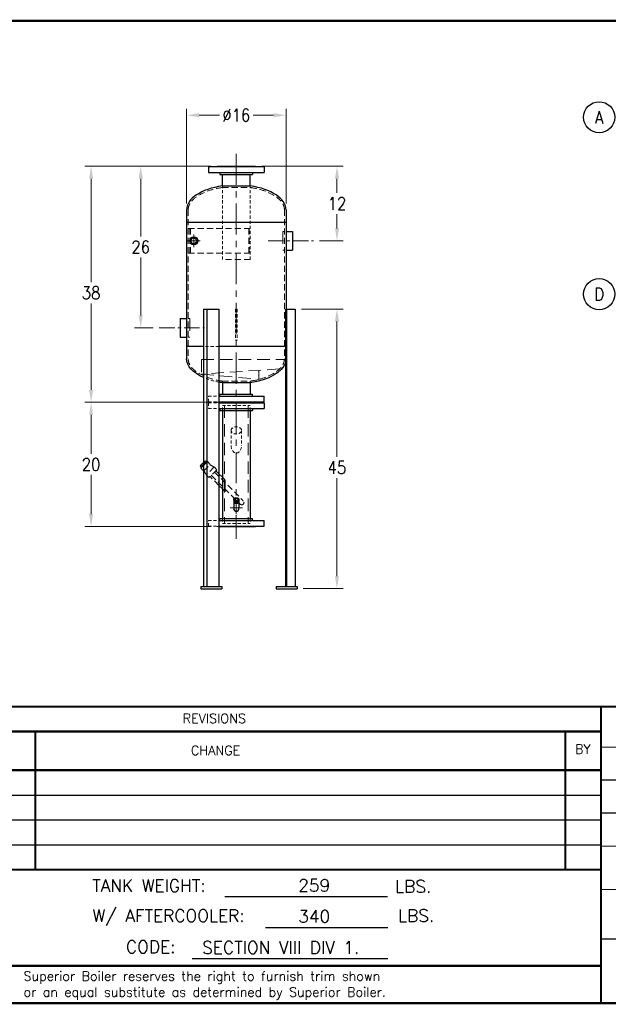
# Model space of a CAD drawing. Extents: x 0 to 254, y 0 to 158.
# Tile 2 of 3: x 92 to 187, y 0 to 158. Entities that reach past the tile are written whole.
import ezdxf
from ezdxf.enums import TextEntityAlignment as Align

# ---------------------------------------------------------------- set-up
doc = ezdxf.new("R2010")
doc.units = 0
doc.header["$LTSCALE"] = 8
doc.header["$MEASUREMENT"] = 0
for name, pattern in [('C', [2, 1.25, -0.25, 0.25, -0.25]), ('CENTER', [2, 1.25, -0.25, 0.25, -0.25]), ('CS', [1, 0.625, -0.125, 0.125, -0.125]), ('CSS', [0.5, 0.3125, -0.0625, 0.0625, -0.0625]), ('H', [0.375, 0.25, -0.125]), ('HS', [0.1875, 0.125, -0.0625]), ('HSS', [0.1025, 0.0625, -0.04])]:
    doc.linetypes.add(name, pattern=pattern)
doc.layers.get('0').update_dxf_attribs({"linetype": 'CONTINUOUS'})
doc.layers.get('DEFPOINTS').update_dxf_attribs({"linetype": 'CONTINUOUS'})
for name, color, linetype, lineweight in [('C', 4, 'C', 13), ('CS', 4, 'CS', 13), ('CSS', 4, 'CSS', 13), ('H', 5, 'H', 13), ('HS', 5, 'HS', 13), ('HSS', 5, 'HSS', 13), ('LEADER', 41, 'CONTINUOUS', 13)]:
    doc.layers.add(name, color=color, linetype=linetype, lineweight=lineweight)
for name, color, linetype in [('D', 2, 'CONTINUOUS'), ('Legs', 1, 'CONTINUOUS'), ('Q', 4, 'CONTINUOUS'), ('X', 1, 'CONTINUOUS')]:
    doc.layers.add(name, color=color, linetype=linetype)
doc.styles.add('094', font='SIMPLEX', dxfattribs={"height": 0.094})
doc.styles.get("Standard").update_dxf_attribs({"font": 'SIMPLEX.shx', "width": 0.875})
doc.dimstyles.get("Standard").update_dxf_attribs({"dimscale": 16, "dimtxt": 0.125, "dimasz": 0.125, "dimexe": 0.0625, "dimexo": 0.0625, "dimgap": 0.04375, "dimtad": 0, "dimtih": 1, "dimtoh": 1, "dimdec": 4, "dimzin": 12, "dimdsep": 46, "dimlunit": 5, "dimtxsty": 'Standard', "dimcen": -0.0625, "dimclrd": 256, "dimclre": 256, "dimclrt": 256, "dimadec": 0, "dimazin": 3, "dimtfac": 0.875, "dimtdec": 4, "dimtofl": 0, "dimtmove": 0, "dimatfit": 2, "dimfxl": 1, "dimtolj": 1, "dimtzin": 12, "dimlwd": 13, "dimlwe": 13, "dimarcsym": 0})

# ---------------------------------------------------------------- blocks, each defined once
blk = doc.blocks.new('*D23')
at = {"layer": 'D', "lineweight": 13, "transparency": 16777216}
for p, q in [((122.99, 134.74), (102.71, 134.74)), ((103.71, 132.74), (103.71, 116.07)), ((103.71, 98.74), (103.71, 112.67)), ((122.99, 96.74), (102.71, 96.74))]:
    blk.add_line(p, q, dxfattribs=at)
at = {"layer": 'D', "transparency": 16777216}
for points in [[(103.38, 132.74), (104.04, 132.74), (103.71, 134.74)], [(103.38, 98.74), (104.04, 98.74), (103.71, 96.74)]]:
    blk.add_solid(points, dxfattribs=at)
at = {"layer": 'DEFPOINTS', "color": 0, "transparency": 16777216}
for p in [(103.71, 134.74), (123.99, 134.74), (123.99, 96.74)]:
    blk.add_point(p, dxfattribs=at)
at = {"layer": 'D', "transparency": 16777216, "insert": (103.71, 114.37), "char_height": 2, "attachment_point": 5}
blk.add_mtext('\\A1;38', dxfattribs=at)
blk = doc.blocks.new('*D24')
at = {"layer": 'D', "lineweight": 13, "transparency": 16777216}
for p, q in [((122.99, 96.74), (102.71, 96.74)), ((103.71, 94.74), (103.71, 88.44)), ((103.71, 78.74), (103.71, 85.04)), ((122.99, 76.74), (102.71, 76.74))]:
    blk.add_line(p, q, dxfattribs=at)
at = {"layer": 'D', "transparency": 16777216}
for points in [[(103.38, 94.74), (104.04, 94.74), (103.71, 96.74)], [(103.38, 78.74), (104.04, 78.74), (103.71, 76.74)]]:
    blk.add_solid(points, dxfattribs=at)
at = {"layer": 'DEFPOINTS', "color": 0, "transparency": 16777216}
for p in [(123.99, 96.74), (103.71, 76.74), (123.99, 76.74)]:
    blk.add_point(p, dxfattribs=at)
at = {"layer": 'D', "transparency": 16777216, "insert": (103.71, 86.74), "char_height": 2, "attachment_point": 5}
blk.add_mtext('\\A1;20', dxfattribs=at)
blk = doc.blocks.new('*D25')
at = {"layer": 'D', "lineweight": 13, "transparency": 16777216}
for p, q in [((137.58, 111.74), (144.28, 111.74)), ((143.28, 109.74), (143.28, 87.94)), ((143.28, 68.74), (143.28, 84.54)), ((137.85, 66.74), (144.28, 66.74))]:
    blk.add_line(p, q, dxfattribs=at)
at = {"layer": 'D', "transparency": 16777216}
for points in [[(142.95, 109.74), (143.62, 109.74), (143.28, 111.74)], [(142.95, 68.74), (143.62, 68.74), (143.28, 66.74)]]:
    blk.add_solid(points, dxfattribs=at)
at = {"layer": 'DEFPOINTS', "color": 0, "transparency": 16777216}
for p in [(136.58, 111.74), (136.85, 66.74), (143.28, 66.74)]:
    blk.add_point(p, dxfattribs=at)
at = {"layer": 'D', "transparency": 16777216, "insert": (143.28, 86.24), "char_height": 2, "attachment_point": 5}
blk.add_mtext('\\A1;45', dxfattribs=at)
blk = doc.blocks.new('*D26')
at = {"layer": 'D', "lineweight": 13, "transparency": 16777216}
for p, q in [((119.09, 128.74), (119.09, 143.96)), ((121.09, 142.96), (124.39, 142.96)), ((133.09, 142.96), (129.79, 142.96)), ((135.09, 128.74), (135.09, 143.96))]:
    blk.add_line(p, q, dxfattribs=at)
at = {"layer": 'D', "transparency": 16777216}
for points in [[(121.09, 143.29), (121.09, 142.62), (119.09, 142.96)], [(133.09, 143.29), (133.09, 142.62), (135.09, 142.96)]]:
    blk.add_solid(points, dxfattribs=at)
at = {"layer": 'DEFPOINTS', "color": 0, "transparency": 16777216}
for p in [(119.09, 142.96), (119.09, 127.74), (135.09, 127.74)]:
    blk.add_point(p, dxfattribs=at)
at = {"layer": 'D', "transparency": 16777216, "insert": (127.09, 142.96), "char_height": 2, "attachment_point": 5}
blk.add_mtext('\\A1;%%C16', dxfattribs=at)
blk = doc.blocks.new('*D27')
at = {"layer": 'D', "lineweight": 13, "transparency": 16777216}
for p, q in [((131.18, 134.74), (144.29, 134.74)), ((143.29, 132.74), (143.29, 130.44)), ((143.29, 124.74), (143.29, 127.04)), ((140.49, 122.74), (144.29, 122.74))]:
    blk.add_line(p, q, dxfattribs=at)
at = {"layer": 'D', "transparency": 16777216}
for points in [[(142.96, 132.74), (143.63, 132.74), (143.29, 134.74)], [(142.96, 124.74), (143.63, 124.74), (143.29, 122.74)]]:
    blk.add_solid(points, dxfattribs=at)
at = {"layer": 'DEFPOINTS', "color": 0, "transparency": 16777216}
for p in [(130.18, 134.74), (139.49, 122.74), (143.29, 122.74)]:
    blk.add_point(p, dxfattribs=at)
at = {"layer": 'D', "transparency": 16777216, "insert": (143.29, 128.74), "char_height": 2, "attachment_point": 5}
blk.add_mtext('\\A1;12', dxfattribs=at)
blk = doc.blocks.new('*D28')
at = {"layer": 'D', "lineweight": 13, "transparency": 16777216}
for p, q in [((122.99, 134.74), (110.7, 134.74)), ((111.7, 132.74), (111.7, 123.44)), ((111.7, 110.74), (111.7, 120.04)), ((113.68, 108.74), (110.7, 108.74))]:
    blk.add_line(p, q, dxfattribs=at)
at = {"layer": 'D', "transparency": 16777216}
for points in [[(111.37, 132.74), (112.03, 132.74), (111.7, 134.74)], [(111.37, 110.74), (112.03, 110.74), (111.7, 108.74)]]:
    blk.add_solid(points, dxfattribs=at)
at = {"layer": 'DEFPOINTS', "color": 0, "transparency": 16777216}
for p in [(123.99, 134.74), (111.7, 108.74), (114.68, 108.74)]:
    blk.add_point(p, dxfattribs=at)
at = {"layer": 'D', "transparency": 16777216, "insert": (111.7, 121.74), "char_height": 2, "attachment_point": 5}
blk.add_mtext('\\A1;26', dxfattribs=at)

msp = doc.modelspace()

# ---------------------------------------------------------------- linework, layer by layer
at = {"linetype": 'CENTER'}
for p, q in [((123.99219, 134.7365), (123.99219, 134.6765)), ((130.17969, 134.7365), (130.17969, 134.6765)), ((130.17969, 96.7365), (130.17969, 96.7965)), ((130.17969, 96.7365), (130.17969, 96.6765)), ((130.17969, 76.7365), (130.17969, 76.7965))]:
    msp.add_line(p, q, dxfattribs=at)
for p, q in [((123.99219, 134.7365), (130.17969, 134.7365)), ((122.58594, 134.6765), (122.58594, 133.7365)), ((122.58594, 134.6765), (131.58594, 134.6765)), ((122.58594, 133.7365), (131.58594, 133.7365)), ((124.45969, 133.7365), (124.45969, 133.4265)), ((124.45969, 133.4265), (129.71219, 133.4265)), ((124.83594, 131.57504), (124.83594, 133.4265)), ((129.33594, 131.57504), (129.33594, 133.4265)), ((129.71219, 133.7365), (129.71219, 133.4265)), ((131.58594, 134.6765), (131.58594, 133.7365)), ((124.83594, 131.57504), (129.33594, 131.57504)), ((119.08594, 127.7365), (119.08594, 103.7365)), ((135.08594, 127.7365), (135.08594, 111.7365)), ((119.08594, 125.7365), (135.08594, 125.7365)), ((135.08594, 124.2365), (136.14594, 124.2365)), ((136.14594, 124.2365), (136.14594, 121.2365)), ((135.08594, 121.2365), (136.14594, 121.2365)), ((118.02594, 110.2365), (119.08594, 110.2365)), ((118.02594, 110.2365), (118.02594, 107.2365)), ((118.02594, 107.2365), (119.08594, 107.2365)), ((121.82095, 105.7365), (119.08594, 105.7365)), ((134.98966, 105.7365), (124.27044, 105.7365)), ((124.83594, 99.89797), (124.83594, 98.0465)), ((129.33594, 99.89797), (124.83594, 99.89797)), ((129.33594, 99.89797), (129.33594, 98.0465)), ((124.27044, 97.7365), (131.58594, 97.7365)), ((124.27044, 96.7965), (131.58594, 96.7965)), ((124.27044, 96.7365), (130.17969, 96.7365)), ((124.27044, 96.7365), (130.17969, 96.7365)), ((124.45969, 97.7365), (124.45969, 98.0465)), ((124.45969, 98.0465), (129.71219, 98.0465)), ((129.71219, 97.7365), (129.71219, 98.0465)), ((131.58594, 96.7965), (131.58594, 97.7365)), ((124.27044, 96.6765), (131.58594, 96.6765)), ((124.27044, 95.7365), (131.58594, 95.7365)), ((124.45969, 95.7365), (124.45969, 95.4265)), ((124.45969, 95.4265), (129.71219, 95.4265)), ((124.83594, 95.4265), (124.83594, 78.0465)), ((129.33594, 95.4265), (129.33594, 78.0465)), ((129.71219, 95.7365), (129.71219, 95.4265)), ((131.58594, 96.6765), (131.58594, 95.7365)), ((124.83594, 84.66635), (124.27044, 85.23185)), ((124.83594, 82.80666), (124.27044, 83.37216)), ((126.66594, 81.09884), (126.66594, 79.7365)), ((127.50594, 81.09884), (127.50594, 79.7365)), ((124.27044, 77.7365), (131.58594, 77.7365)), ((124.45969, 77.7365), (124.45969, 78.0465)), ((124.45969, 78.0465), (129.71219, 78.0465)), ((129.71219, 77.7365), (129.71219, 78.0465)), ((131.58594, 76.7965), (131.58594, 77.7365)), ((124.27044, 76.7965), (131.58594, 76.7965)), ((124.27044, 76.7365), (130.17969, 76.7365)), ((151.43774, 17.11528), (125.2563, 17.11528)), ((151.49671, 12.14116), (131.80269, 12.14116)), ((151.49671, 7.11934), (119.99838, 7.11934))]:
    msp.add_line(p, q)
for radius in [0.6575, 0.4785]:
    msp.add_circle((120.24344, 122.7365), radius)
for centre, major_axis, ratio, start_param, end_param in [((127.08594, 127.7365), (-8, 0), 0.5, 4.997485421, 6.283185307), ((127.08594, 127.7365), (-8, 0), 0.5, 3.141592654, 4.42729254), ((127.08594, 81.01045), (-0.42, 0), 0.707106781, 0, 3.141592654), ((127.08594, 80.92206), (-0.42, 0), 0.707106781, 0, 3.141592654), ((127.08594, 80.83368), (-0.42, 0), 0.707106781, 0, 3.141592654), ((127.08594, 80.74529), (-0.42, 0), 0.707106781, 0, 3.141592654), ((127.08594, 79.7365), (0, 0.59397), 0.707106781, 1.570796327, 4.71238898)]:
    msp.add_ellipse(centre, major_axis=major_axis, ratio=ratio, start_param=start_param, end_param=end_param)
at = {"extrusion": (0, 0, -1)}
for start_param, end_param in [(5.430713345, 6.283185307), (3.296895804, 4.42729254), (4.997485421, 5.072029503)]:
    msp.add_ellipse((127.08594, 103.7365), major_axis=(-8, 0), ratio=0.5, start_param=start_param, end_param=end_param, dxfattribs=at)
for major_axis in [(-0.42, 0), (0.273, 0)]:
    msp.add_ellipse((127.08594, 81.09884), major_axis=major_axis, ratio=0.707106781)
at = {"layer": 'C'}
msp.add_line((127.08594, 78.579), (127.08594, 74.7365), dxfattribs=at)
at = {"layer": 'CS'}
msp.add_line((127.08594, 136.7365), (127.08594, 80.894), dxfattribs=at)
at = {"layer": 'CSS'}
for p, q in [((132.18695, 122.7365), (139.48695, 122.7365)), ((114.68494, 108.7365), (121.98494, 108.7365))]:
    msp.add_line(p, q, dxfattribs=at)
at = {"layer": 'D'}
for centre in [(185.4917, 142.62465), (185.4917, 114.15282)]:
    msp.add_circle(centre, 2.5, dxfattribs=at)
at = {"layer": 'H'}
for p, q in [((134.58594, 124.2365), (134.58594, 121.2365)), ((119.58594, 110.2365), (119.58594, 107.2365)), ((121.46094, 103.60732), (134.8312, 103.60732)), ((121.46094, 103.60732), (121.46094, 101.29218)), ((134.05033, 102.11064), (121.46094, 101.29218)), ((130.71094, 101.89354), (130.71094, 100.42897)), ((121.46094, 101.29218), (130.71094, 100.42897)), ((125.17294, 96.2365), (125.17294, 77.2365)), ((128.99894, 96.2365), (128.99894, 77.2365)), ((125.29794, 84.20435), (125.29794, 82.34466))]:
    msp.add_line(p, q, dxfattribs=at)
at = {"layer": 'HS'}
for p, q in [((124.83594, 131.32233), (129.33594, 131.32233)), ((119.33594, 127.7365), (119.33594, 103.7365)), ((134.83594, 127.7365), (134.83594, 103.7365)), ((119.33594, 124.7365), (129.14497, 124.7365)), ((119.58594, 124.7365), (119.58594, 120.7365)), ((119.70691, 124.7365), (119.70691, 120.7365)), ((129.11176, 124.7365), (129.11176, 120.7365)), ((129.14497, 124.7365), (129.14497, 120.7365)), ((119.33594, 120.7365), (129.14497, 120.7365)), ((129.33594, 119.7365), (124.83594, 119.7365)), ((135.08594, 111.7365), (135.08594, 103.7365)), ((124.83594, 100.15068), (129.33594, 100.15068)), ((122.04862, 87.27515), (121.85475, 87.08129)), ((121.85475, 86.60851), (122.43001, 87.18376)), ((122.04862, 87.27515), (122.14028, 87.29972)), ((122.14028, 87.29972), (122.28351, 87.15649)), ((122.87195, 86.74182), (122.43001, 87.18376)), ((122.28351, 87.15649), (121.85475, 86.72773)), ((121.85475, 85.72463), (122.87195, 86.74182)), ((121.87482, 85.74469), (121.92289, 85.69662)), ((121.90935, 86.6631), (121.91271, 86.65974)), ((122.06662, 86.9396), (121.9234, 87.08283)), ((122.22098, 87.09395), (122.27746, 87.03122)), ((123.52243, 86.33165), (122.2408, 85.05001)), ((122.28058, 87.03433), (122.28394, 87.03097)), ((123.96437, 85.8897), (122.68274, 84.60807)), ((122.82776, 86.69763), (122.87583, 86.64955)), ((123.43329, 86.3324), (123.47824, 86.28745)), ((123.52243, 86.33165), (123.96437, 85.8897)), ((123.78286, 85.71943), (123.78848, 85.71381)), ((124.27044, 85.23185), (123.78848, 85.71381)), ((122.24005, 85.13916), (122.285, 85.09421)), ((122.2408, 85.05001), (122.68274, 84.60807)), ((122.85301, 84.78959), (122.85864, 84.78397)), ((124.27044, 83.37216), (122.85864, 84.78397)), ((123.05839, 84.98372), (127.68337, 80.35875)), ((123.31794, 85.25451), (123.32356, 85.24889)), ((123.58872, 85.51405), (128.2137, 80.88908))]:
    msp.add_line(p, q, dxfattribs=at)
for centre, radius, start, end in [((122.19031, 87.0328), 0.27156, 100.6157525, 169.3842475), ((122.39072, 86.18172), 1.01508, 117.4120462, 121.8709614), ((121.83248, 85.6062), 0.12787, 5.7114272, 45), ((123.00192, 85.90612), 1.08105, 195.4062073, 225.1906328), ((122.96625, 86.73997), 0.12787, 225, 264.2885728), ((122.66633, 85.57053), 1.08105, 44.8093672, 74.5937927), ((127.94853, 80.62392), 0.375, 225, 45)]:
    msp.add_arc(centre, radius, start, end, dxfattribs=at)
for points, knots in [([(124.83594, 131.32233), (124.25897, 131.23626), (123.70263, 131.11701), (122.31956, 130.7214), (121.55669, 130.39236), (120.34477, 129.62814), (119.89784, 129.19371), (119.43319, 128.41418), (119.33594, 128.07443), (119.33594, 127.7365)], [5.002292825, 5.002292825, 5.002292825, 5.002292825, 5.232027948, 5.232027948, 5.612780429, 5.612780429, 5.99353291, 5.99353291, 6.283185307, 6.283185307, 6.283185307, 6.283185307]), ([(134.83594, 127.7365), (134.83594, 128.10074), (134.7229, 128.46747), (134.25545, 129.19162), (133.89951, 129.54649), (132.96829, 130.19265), (132.39391, 130.48353), (131.08574, 130.96464), (130.35228, 131.15494), (129.49668, 131.29765), (129.41651, 131.31031), (129.33594, 131.32233)], [3.141592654, 3.141592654, 3.141592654, 3.141592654, 3.453795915, 3.453795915, 3.765999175, 3.765999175, 4.078202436, 4.078202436, 4.390405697, 4.390405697, 4.422485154, 4.422485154, 4.422485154, 4.422485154]), ([(119.33594, 103.7365), (119.33594, 103.37227), (119.44898, 103.00554), (119.91644, 102.28139), (120.27237, 101.92652), (121.20359, 101.28036), (121.77797, 100.98948), (123.08614, 100.50837), (123.8196, 100.31807), (124.67521, 100.17536), (124.75538, 100.1627), (124.83594, 100.15068)], [3.141592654, 3.141592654, 3.141592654, 3.141592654, 3.453795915, 3.453795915, 3.765999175, 3.765999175, 4.078202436, 4.078202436, 4.390405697, 4.390405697, 4.422485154, 4.422485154, 4.422485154, 4.422485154]), ([(134.83594, 103.7365), (134.83594, 103.37227), (134.7229, 103.00554), (134.25545, 102.28139), (133.89951, 101.92652), (132.96829, 101.28036), (132.39391, 100.98948), (131.08574, 100.50837), (130.35228, 100.31807), (129.49668, 100.17536), (129.41651, 100.1627), (129.33594, 100.15068)], [3.141592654, 3.141592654, 3.141592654, 3.141592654, 3.453795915, 3.453795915, 3.765999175, 3.765999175, 4.078202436, 4.078202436, 4.390405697, 4.390405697, 4.422485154, 4.422485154, 4.422485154, 4.422485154])]:
    msp.add_open_spline(points, degree=3, knots=knots, dxfattribs=at)
at = {"layer": 'HSS'}
for p, q in [((124.83594, 119.7365), (124.83594, 131.57504)), ((129.33594, 119.7365), (129.33594, 131.57504)), ((134.58594, 124.2365), (134.83594, 124.2365)), ((134.58594, 121.2365), (134.83594, 121.2365)), ((126.96094, 111.7365), (126.96094, 106.7365)), ((127.21094, 111.7365), (126.96094, 111.7365)), ((127.21094, 111.7365), (127.21094, 106.7365)), ((119.33594, 110.2365), (119.58594, 110.2365)), ((119.33594, 107.2365), (119.58594, 107.2365)), ((127.21094, 106.7365), (126.96094, 106.7365)), ((124.27044, 105.7365), (121.82095, 105.7365)), ((124.83594, 100.15068), (124.83594, 99.89797)), ((129.33594, 100.15068), (129.33594, 99.89797)), ((122.58594, 96.7965), (122.58594, 97.7365)), ((122.58594, 97.7365), (124.27044, 97.7365)), ((122.58594, 96.7965), (124.27044, 96.7965)), ((123.99219, 96.7365), (124.27044, 96.7365)), ((123.99219, 96.7365), (124.27044, 96.7365)), ((122.58594, 96.6765), (122.58594, 95.7365)), ((122.58594, 96.6765), (124.27044, 96.6765)), ((122.58594, 95.7365), (124.27044, 95.7365)), ((124.83594, 96.2365), (129.33594, 96.2365)), ((124.83594, 95.4265), (124.83594, 96.2365)), ((129.33594, 95.4265), (129.33594, 96.2365)), ((126.25594, 92.22314), (126.25594, 89.7365)), ((127.91594, 92.22314), (127.91594, 89.7365)), ((125.29794, 84.20435), (124.83594, 84.66635)), ((125.29794, 82.34466), (124.83594, 82.80666)), ((122.58594, 76.7965), (122.58594, 77.7365)), ((122.58594, 77.7365), (124.27044, 77.7365)), ((124.83594, 78.0465), (124.83594, 77.2365)), ((129.33594, 78.0465), (129.33594, 77.2365)), ((122.58594, 76.7965), (124.27044, 76.7965)), ((123.99219, 76.7365), (124.27044, 76.7365)), ((124.83594, 77.2365), (129.33594, 77.2365))]:
    msp.add_line(p, q, dxfattribs=at)
at = {"layer": 'HSS', "linetype": 'CENTER'}
for p, q in [((123.99219, 96.7365), (123.99219, 96.7965)), ((123.99219, 96.7365), (123.99219, 96.6765)), ((123.99219, 76.7365), (123.99219, 76.7965))]:
    msp.add_line(p, q, dxfattribs=at)
at = {"layer": 'HSS', "extrusion": (0, 0, -1)}
for start_param, end_param in [(3.141592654, 3.296895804), (5.072029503, 5.430713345)]:
    msp.add_ellipse((127.08594, 103.7365), major_axis=(-8, 0), ratio=0.5, start_param=start_param, end_param=end_param, dxfattribs=at)
at = {"layer": 'HSS'}
msp.add_ellipse((127.08594, 92.22314), major_axis=(-0.83, 0), ratio=0.707106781, dxfattribs=at)
msp.add_ellipse((127.08594, 89.7365), major_axis=(0, 1.1738), ratio=0.707106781, start_param=1.570796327, end_param=4.71238898, dxfattribs=at)
at = {"layer": 'LEADER'}
for p, q in [((120.24344, 121.7365), (120.24344, 123.7365)), ((119.24344, 122.7365), (121.24344, 122.7365)), ((126.08594, 79.7365), (128.08594, 79.7365)), ((127.08594, 78.7365), (127.08594, 80.7365))]:
    msp.add_line(p, q, dxfattribs=at)
at = {"layer": 'Legs'}
for p, q in [((121.82095, 111.7365), (124.27044, 111.7365)), ((121.82095, 111.7365), (121.82095, 67.1115)), ((122.33859, 111.7365), (122.33859, 67.1115)), ((124.27044, 111.7365), (124.27044, 67.1115)), ((134.98966, 111.7365), (136.58065, 111.7365)), ((134.98966, 111.7365), (134.98966, 67.1115)), ((135.16644, 111.7365), (135.16644, 67.1115)), ((136.58065, 111.7365), (136.58065, 67.1115)), ((121.3582, 67.1115), (124.7332, 67.1115)), ((121.3582, 67.1115), (121.3582, 66.7365)), ((121.3582, 66.7365), (124.7332, 66.7365)), ((124.7332, 67.1115), (124.7332, 66.7365)), ((133.47894, 67.1115), (136.85394, 67.1115)), ((133.47894, 67.1115), (133.47894, 66.7365)), ((133.47894, 66.7365), (136.85394, 66.7365)), ((136.85394, 67.1115), (136.85394, 66.7365))]:
    msp.add_line(p, q, dxfattribs=at)
at = {"layer": 'Q'}
for p, q in [((121.29729, 86.52383), (121.27273, 86.43216)), ((121.27273, 86.43216), (121.41596, 86.28894)), ((121.82095, 87.04749), (121.29729, 86.52383)), ((121.38868, 86.14244), (121.82095, 86.57471)), ((121.82095, 85.71017), (121.38868, 86.14244)), ((121.82095, 86.69393), (121.41596, 86.28894)), ((121.4785, 86.35147), (121.54148, 86.28851)), ((121.48962, 86.64905), (121.63285, 86.50582)), ((121.53811, 86.29187), (121.54148, 86.28851))]:
    msp.add_line(p, q, dxfattribs=at)
for centre, radius, start, end in [((121.53965, 86.38214), 0.27156, 100.6157525, 169.3842475), ((122.39072, 86.18172), 1.01508, 124.1463994, 152.5879538)]:
    msp.add_arc(centre, radius, start, end, dxfattribs=at)
at = {"layer": 'X'}
for p, q in [((78.23142, 33.51045), (185.77808, 33.51045)), ((78.23142, 29.51045), (185.77808, 29.51045)), ((78.23142, 25.51045), (185.77808, 25.51045)), ((78.23142, 21.51045), (185.77808, 21.51045)), ((111.77808, 21.51045), (185.77808, 21.51045)), ((111.77808, 21.51045), (185.77808, 21.51045))]:
    msp.add_line(p, q, dxfattribs=at)
at = {"layer": 'X', "const_width": 0.352}
msp.add_lwpolyline([(0, 158.16061), (254.17189, 158.16061), (254.17189, 0), (0, 0)], close=True, dxfattribs=at)
at = {"layer": 'X'}
for points, const_width in [([(-0.22192, 47.73842), (254.17189, 47.73842)], 0.352), ([(185.77808, 0), (185.77808, 47.73842)], 0.352), ([(47.77808, 43.73842), (185.77808, 43.73842)], 0.352), ([(94.73415, 21.51045), (94.73415, 43.73842)], 0.352), ([(180.04942, 21.51045), (180.04942, 43.73842)], 0.352), ([(185.77808, 41.2299), (254.33253, 41.2299)], 0.192), ([(78.23142, 37.51045), (185.77808, 37.51045)], 0.352), ([(185.80508, 35.92879), (254.25144, 35.92879)], 0.192), ([(185.77808, 30.63603), (254.22444, 30.63603)], 0.192), ([(185.77808, 25.29151), (254.33253, 25.29151)], 0.192), ([(78.23142, 21.51045), (185.77808, 21.51045)], 0.352), ([(254.33253, 18.31763), (185.77808, 18.31763)], 0.192), ([(254.32, 10.34061), (185.77808, 10.34061)], 0.192), ([(78.23142, 6.01443), (185.77808, 6.01443)], 0.352)]:
    msp.add_lwpolyline(points, dxfattribs=dict(at, const_width=const_width))

# ---------------------------------------------------------------- texts
at = {"style": '094'}
for s, height, p in [('TANK WEIGHT:', 2, (103.88797, 17.93675)), ('259', 2, (137.05113, 17.95842)), ('LBS.', 2, (152.64839, 17.80088)), ('W/ AFTERCOOLER:', 2, (103.91064, 13.09849)), ('340', 2, (137.05113, 12.98431)), ('LBS.', 2, (153.11886, 13.09849)), ('CODE: ', 2, (109.32891, 8.07667)), ('SECTION VIII DIV 1.', 2, (121.59643, 7.96249)), ('Superior Boiler reserves the right to furnish trim shown', 1.504, (92.83438, 3.61927)), ('or an equal substitute as determined by Superior Boiler.', 1.504, (92.83438, 1.04098))]:
    msp.add_text(s, height=height, dxfattribs=at).set_placement(p)
at = {"layer": 'D', "width": 0.875}
for s, p in [('A', (185.4917, 142.62465)), ('D', (185.4917, 114.15282))]:
    msp.add_text(s, height=2, dxfattribs=at).set_placement(p, align=Align.MIDDLE)
at = {"layer": 'X', "style": '094'}
for s, p in [('REVISIONS', (123.54447, 45.09853)), ('CHANGE', (123.75227, 39.95526)), ('BY', (182.87507, 40.1666))]:
    msp.add_text(s, height=1.504, dxfattribs=at).set_placement(p, align=Align.CENTER)

# ---------------------------------------------------------------- dimensions: what is measured, and where the dimension line sits
at = {"layer": 'D'}
dim = msp.add_linear_dim(base=(119.08594, 142.95543), p1=(135.08594, 127.7365), p2=(119.08594, 127.7365), text='%%C<>', dimstyle='Standard', dxfattribs=at)
dim.commit()
dim.dimension.update_dxf_attribs({"geometry": '*D26', "text_midpoint": (127.08594, 142.95543)})
for base, p1, p2, picture, middle in [((103.71166, 134.7365), (123.99219, 96.7365), (123.99219, 134.7365), '*D23', (103.71166, 114.36927)), ((143.28336, 66.7365), (136.58065, 111.7365), (136.85394, 66.7365), '*D25', (143.28336, 86.2365))]:
    dim = msp.add_linear_dim(base=base, p1=p1, p2=p2, angle=90, dimstyle='Standard', dxfattribs=at)
    dim.commit()
    dim.dimension.update_dxf_attribs({"geometry": picture, "text_midpoint": middle, "dimtype": 160})
for base, p1, p2, picture, middle in [((111.69975, 108.7365), (123.99219, 134.7365), (114.68494, 108.7365), '*D28', (111.69975, 121.7365)), ((143.29176, 122.7365), (130.17969, 134.7365), (139.48695, 122.7365), '*D27', (143.29176, 128.7365)), ((103.71166, 76.7365), (123.99219, 96.7365), (123.99219, 76.7365), '*D24', (103.71166, 86.7365))]:
    dim = msp.add_linear_dim(base=base, p1=p1, p2=p2, angle=90, dimstyle='Standard', dxfattribs=at)
    dim.commit()
    dim.dimension.update_dxf_attribs({"geometry": picture, "text_midpoint": middle})

doc.saveas('drawing.dxf')
